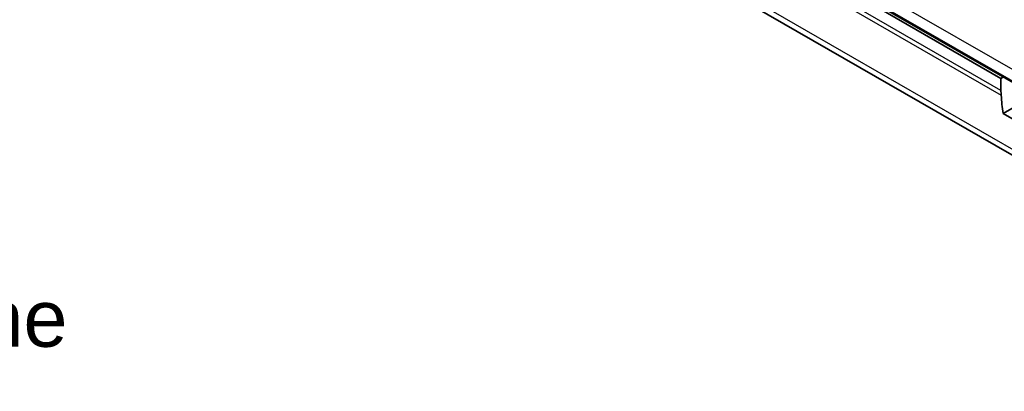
# Model space of a CAD drawing. Header units: millimetres. Extents: x 0 to 420, y 0 to 297.
# Tile 28 of 53: x 279 to 340, y 72 to 95. Entities that reach past the tile are written whole.
import ezdxf
from ezdxf.enums import TextEntityAlignment as Align

# ---------------------------------------------------------------- set-up
doc = ezdxf.new("R2010")
doc.units = ezdxf.units.MM
doc.layers.get('0').update_dxf_attribs({"lineweight": 25})
for name, color, linetype, lineweight in [('Sichtbar (ISO)', 7, 'Continuous', 35), ('Sichtbar schmal (ISO)', 7, 'Continuous', 25), ('Skizziergeometrie (ISO)', 7, 'Continuous', 25), ('Symbole(DIN) 2', 7, 'Continuous', 25)]:
    doc.layers.add(name, color=color, linetype=linetype, lineweight=lineweight)
doc.styles.add('Aktuell-DIN', font='arial.ttf')
doc.styles.add('Textstil35', font='arial.ttf')

# ---------------------------------------------------------------- blocks, each defined once
blk = doc.blocks.new('Spezielle Angaben')
at = {"layer": 'Skizziergeometrie (ISO)'}
for p, q in [((0, 0), (6.582, 3.8)), ((6.582, -3.8), (6.582, 3.8)), ((6.582, -3.8), (0, 0))]:
    blk.add_line(p, q, dxfattribs=at)
at = {"layer": 'Symbole(DIN) 2', "color": 7, "style": 'Aktuell-DIN'}
blk.add_attdef('Angaben:', text='', height=3.5, dxfattribs=at).set_placement((10, 2.5), align=Align.TOP_LEFT)
at = {"layer": 'Symbole(DIN) 2', "color": 7, "style": 'Textstil35'}
blk.add_attdef('Position:', text='', height=2.5, dxfattribs=at).set_placement((2.5, 0), align=Align.MIDDLE_LEFT)

msp = doc.modelspace()

# ---------------------------------------------------------------- linework, layer by layer
at = {"layer": 'Sichtbar (ISO)'}
for p, q in [((339.785, 91.174), (296.542, 116.076)), ((296.6, 116.215), (363.775, 77.532)), ((297.433, 111.227), (364.608, 72.543)), ((339.785, 91.174), (339.935, 91.261)), ((339.785, 90.435), (339.785, 91.174)), ((339.914, 89.01), (340.601, 89.406)), ((348.541, 84.043), (339.914, 89.01))]:
    msp.add_line(p, q, dxfattribs=at)
for centre, major_axis, start_param, end_param in [((342.634, 92.076), (2.011, 3.491), 2.354261, 2.444417), ((362.696, 105.726), (16.227, 28.179), 2.444417, 2.48995)]:
    msp.add_ellipse(centre, major_axis=major_axis, ratio=0.578093, start_param=start_param, end_param=end_param, dxfattribs=at)
at = {"layer": 'Sichtbar schmal (ISO)'}
for p, q in [((296.683, 116.952), (363.858, 78.269)), ((296.584, 116.294), (363.759, 77.611)), ((339.785, 90.435), (296.542, 115.337)), ((296.553, 115.047), (339.796, 90.145)), ((297.028, 111.841), (364.203, 73.157))]:
    msp.add_line(p, q, dxfattribs=at)

# ---------------------------------------------------------------- block references
ref = msp.add_blockref('Spezielle Angaben', (232.456, 75.705))
ref.add_attrib('Angaben:_001', '= Reference plane', (242.184, 74.646), dxfattribs={"layer": 'Symbole(DIN) 2', "color": 7, "height": 3.5, "style": 'Aktuell-DIN'})

doc.saveas('drawing.dxf')
